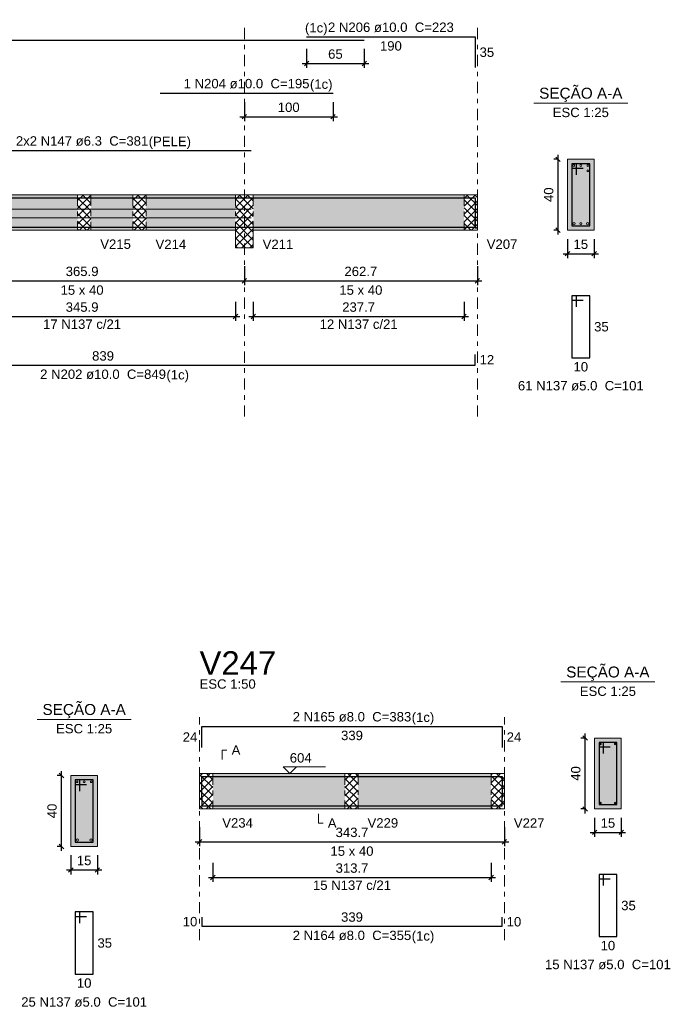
# Model space of a CAD drawing. Header units: millimetres. Extents: x 0 to 119, y 0 to 84.
# Tile 16 of 24: x 78 to 92, y 32 to 55. Entities that reach past the tile are written whole.
import ezdxf

# ---------------------------------------------------------------- set-up
doc = ezdxf.new("R2010")
doc.units = ezdxf.units.MM
doc.header["$MEASUREMENT"] = 0
doc.linetypes.add('DASHDOT', pattern=[2.54, 1.27, -0.635, 0, -0.635])
doc.linetypes.add('NULL', pattern=[0])
doc.layers.get('0').update_dxf_attribs({"lineweight": 18})
for name, color, linetype, lineweight in [('Descrição da armadura', 7, 'Continuous', 0), ('DT-Arm complementar', 5, 'Continuous', 5), ('DT-Barras na forma', 2, 'Continuous', 30), ('DT-Barras no corte', 5, 'Continuous', 5), ('DT-Barras rebatidas', 2, 'Continuous', 30), ('DT-Cotas', 9, 'Continuous', 5), ('DT-Forma', 5, 'Continuous', 5), ('DT-Hachura forma vigas', 254, 'Continuous', 5), ('DT-Hachura intersecção vigas', 9, 'Continuous', 5), ('DT-Hachura seção vigas', 254, 'Continuous', 5), ('DT-Pontilhado', 9, 'DASHDOT', 5), ('DT-Textos', 7, 'Continuous', 5), ('DT-Título', 3, 'Continuous', 20), ('Textos armaduras', 7, 'Continuous', 0)]:
    doc.layers.add(name, color=color, linetype=linetype, lineweight=lineweight)
doc.styles.add('Arial', font='txt')
doc.dimstyles.new('UM_25.000000', dxfattribs={"dimtxt": 0.18, "dimasz": 0.1, "dimexe": 0.1, "dimexo": 0.2, "dimgap": 0, "dimtad": 1, "dimtih": 1, "dimtoh": 1, "dimdec": 1, "dimlfac": 25, "dimzin": 0, "dimdsep": 46, "dimtxsty": 'Standard', "dimcen": 0.09, "dimdle": 0.1, "dimadec": 1, "dimazin": 2, "dimtfac": 1, "dimtdec": 4, "dimtofl": 0, "dimtmove": 0, "dimatfit": 3, "dimfxl": 1, "dimtolj": 1, "dimarcsym": 0})
doc.dimstyles.new('UM_50.000000', dxfattribs={"dimtxt": 0.18, "dimasz": 0.1, "dimexe": 0.1, "dimexo": 0.2, "dimgap": 0, "dimtad": 1, "dimtih": 1, "dimtoh": 1, "dimdec": 1, "dimlfac": 50, "dimzin": 0, "dimdsep": 46, "dimtxsty": 'Standard', "dimcen": 0.09, "dimdle": 0.1, "dimadec": 1, "dimazin": 2, "dimtfac": 1, "dimtdec": 4, "dimtofl": 0, "dimtmove": 0, "dimatfit": 3, "dimfxl": 1, "dimtolj": 1, "dimarcsym": 0})

# ---------------------------------------------------------------- blocks, each defined once
blk = doc.blocks.new('_Oblique')
at = {"color": 0, "linetype": 'ByBlock', "lineweight": -2}
blk.add_line((-0.5, -0.5), (0.5, 0.5), dxfattribs=at)
blk = doc.blocks.new('*D38')
at = {"layer": 'Defpoints', "color": 0}
for p in [(75.34, 49.335), (82.658, 49.335), (82.658, 48.805)]:
    blk.add_point(p, dxfattribs=at)
at = {"layer": 'DT-Cotas', "color": 0, "lineweight": -2}
for p, q in [((75.34, 49.135), (75.34, 48.705)), ((82.658, 49.135), (82.658, 48.705)), ((75.24, 48.805), (82.758, 48.805))]:
    blk.add_line(p, q, dxfattribs=at)
at = {"layer": 'DT-Cotas', "color": 0, "lineweight": -2, "xscale": 0.1, "yscale": 0.1, "zscale": 0.1, "rotation": 180}
blk.add_blockref('_Oblique', (75.34, 48.805), dxfattribs=at)
at = {"layer": 'DT-Cotas', "color": 0, "lineweight": -2, "xscale": 0.1, "yscale": 0.1, "zscale": 0.1}
blk.add_blockref('_Oblique', (82.658, 48.805), dxfattribs=at)
at = {"layer": 'DT-Cotas', "color": 7, "insert": (78.999, 49.017), "char_height": 0.2118, "attachment_point": 5, "rotation": 0.0057, "style": 'Arial'}
blk.add_mtext('\\A1;365.9', dxfattribs=at)
blk = doc.blocks.new('*D39')
at = {"layer": 'Defpoints', "color": 0}
for p in [(82.658, 49.335), (87.911, 49.335), (87.911, 48.805)]:
    blk.add_point(p, dxfattribs=at)
at = {"layer": 'DT-Cotas', "color": 0, "lineweight": -2}
for p, q in [((82.658, 49.135), (82.658, 48.705)), ((87.911, 49.135), (87.911, 48.705)), ((82.558, 48.805), (88.011, 48.805))]:
    blk.add_line(p, q, dxfattribs=at)
at = {"layer": 'DT-Cotas', "color": 0, "lineweight": -2, "xscale": 0.1, "yscale": 0.1, "zscale": 0.1, "rotation": 180}
blk.add_blockref('_Oblique', (82.658, 48.805), dxfattribs=at)
at = {"layer": 'DT-Cotas', "color": 0, "lineweight": -2, "xscale": 0.1, "yscale": 0.1, "zscale": 0.1}
blk.add_blockref('_Oblique', (87.911, 48.805), dxfattribs=at)
at = {"layer": 'DT-Cotas', "color": 7, "insert": (85.284, 49.017), "char_height": 0.2118, "attachment_point": 5, "rotation": 0.0057, "style": 'Arial'}
blk.add_mtext('\\A1;262.7', dxfattribs=at)
blk = doc.blocks.new('*D42')
at = {"layer": 'Defpoints', "color": 0}
for p in [(82.658, 53.035), (84.658, 53.035), (84.658, 52.505)]:
    blk.add_point(p, dxfattribs=at)
at = {"layer": 'DT-Cotas', "color": 0, "lineweight": -2}
for p, q in [((82.658, 52.835), (82.658, 52.405)), ((84.658, 52.835), (84.658, 52.405)), ((82.558, 52.505), (84.758, 52.505))]:
    blk.add_line(p, q, dxfattribs=at)
at = {"layer": 'DT-Cotas', "color": 0, "lineweight": -2, "xscale": 0.1, "yscale": 0.1, "zscale": 0.1, "rotation": 180}
blk.add_blockref('_Oblique', (82.658, 52.505), dxfattribs=at)
at = {"layer": 'DT-Cotas', "color": 0, "lineweight": -2, "xscale": 0.1, "yscale": 0.1, "zscale": 0.1}
blk.add_blockref('_Oblique', (84.658, 52.505), dxfattribs=at)
at = {"layer": 'DT-Cotas', "color": 7, "insert": (83.658, 52.717), "char_height": 0.2118, "attachment_point": 5, "rotation": 0.0057, "style": 'Arial'}
blk.add_mtext('\\A1;100', dxfattribs=at)
blk = doc.blocks.new('*D43')
at = {"layer": 'Defpoints', "color": 0}
for p in [(84.061, 54.235), (85.361, 54.235), (85.361, 53.705)]:
    blk.add_point(p, dxfattribs=at)
at = {"layer": 'DT-Cotas', "color": 0, "lineweight": -2}
for p, q in [((84.061, 54.035), (84.061, 53.605)), ((85.361, 54.035), (85.361, 53.605)), ((83.961, 53.705), (85.461, 53.705))]:
    blk.add_line(p, q, dxfattribs=at)
at = {"layer": 'DT-Cotas', "color": 0, "lineweight": -2, "xscale": 0.1, "yscale": 0.1, "zscale": 0.1, "rotation": 180}
blk.add_blockref('_Oblique', (84.061, 53.705), dxfattribs=at)
at = {"layer": 'DT-Cotas', "color": 0, "lineweight": -2, "xscale": 0.1, "yscale": 0.1, "zscale": 0.1}
blk.add_blockref('_Oblique', (85.361, 53.705), dxfattribs=at)
at = {"layer": 'DT-Cotas', "color": 7, "insert": (84.711, 53.917), "char_height": 0.2118, "attachment_point": 5, "rotation": 0.0057, "style": 'Arial'}
blk.add_mtext('\\A1;65', dxfattribs=at)
blk = doc.blocks.new('*D44')
at = {"layer": 'Defpoints', "color": 0}
for p in [(89.732, 51.547), (89.944, 51.547), (89.944, 49.947)]:
    blk.add_point(p, dxfattribs=at)
at = {"layer": 'DT-Cotas', "color": 0, "lineweight": -2}
for p, q in [((89.744, 51.547), (89.632, 51.547)), ((89.732, 49.847), (89.732, 51.647)), ((89.744, 49.947), (89.632, 49.947))]:
    blk.add_line(p, q, dxfattribs=at)
at = {"layer": 'DT-Cotas', "color": 0, "lineweight": -2, "xscale": 0.1, "yscale": 0.1, "zscale": 0.1}
for p, rotation in [((89.732, 51.547), 90), ((89.732, 49.947), 270)]:
    blk.add_blockref('_Oblique', p, dxfattribs=dict(at, rotation=rotation))
at = {"layer": 'DT-Cotas', "color": 7, "insert": (89.52, 50.747), "char_height": 0.2118, "attachment_point": 5, "rotation": 90, "style": 'Arial'}
blk.add_mtext('\\A1;40', dxfattribs=at)
blk = doc.blocks.new('*D45')
at = {"layer": 'Defpoints', "color": 0}
for p in [(89.944, 49.947), (90.544, 49.947), (90.544, 49.417)]:
    blk.add_point(p, dxfattribs=at)
at = {"layer": 'DT-Cotas', "color": 0, "lineweight": -2}
for p, q in [((89.944, 49.747), (89.944, 49.317)), ((90.544, 49.747), (90.544, 49.317)), ((89.844, 49.417), (90.644, 49.417))]:
    blk.add_line(p, q, dxfattribs=at)
at = {"layer": 'DT-Cotas', "color": 0, "lineweight": -2, "xscale": 0.1, "yscale": 0.1, "zscale": 0.1, "rotation": 180}
blk.add_blockref('_Oblique', (89.944, 49.417), dxfattribs=at)
at = {"layer": 'DT-Cotas', "color": 0, "lineweight": -2, "xscale": 0.1, "yscale": 0.1, "zscale": 0.1}
blk.add_blockref('_Oblique', (90.544, 49.417), dxfattribs=at)
at = {"layer": 'DT-Cotas', "color": 7, "insert": (90.244, 49.629), "char_height": 0.2118, "attachment_point": 5, "rotation": 0.0057, "style": 'Arial'}
blk.add_mtext('\\A1;15', dxfattribs=at)
blk = doc.blocks.new('*D48')
at = {"layer": 'Defpoints', "color": 0}
for p in [(75.54, 48.53), (82.458, 48.53), (82.458, 48.001)]:
    blk.add_point(p, dxfattribs=at)
at = {"layer": 'DT-Cotas', "color": 0, "lineweight": -2}
for p, q in [((75.54, 48.33), (75.54, 47.901)), ((82.458, 48.33), (82.458, 47.901)), ((75.44, 48.001), (82.558, 48.001))]:
    blk.add_line(p, q, dxfattribs=at)
at = {"layer": 'DT-Cotas', "color": 0, "lineweight": -2, "xscale": 0.1, "yscale": 0.1, "zscale": 0.1, "rotation": 180}
blk.add_blockref('_Oblique', (75.54, 48.001), dxfattribs=at)
at = {"layer": 'DT-Cotas', "color": 0, "lineweight": -2, "xscale": 0.1, "yscale": 0.1, "zscale": 0.1}
blk.add_blockref('_Oblique', (82.458, 48.001), dxfattribs=at)
at = {"layer": 'DT-Cotas', "color": 7, "insert": (78.999, 48.212), "char_height": 0.2118, "attachment_point": 5, "rotation": 0.0057, "style": 'Arial'}
blk.add_mtext('\\A1;345.9', dxfattribs=at)
blk = doc.blocks.new('*D49')
at = {"layer": 'Defpoints', "color": 0}
for p in [(82.858, 48.53), (87.611, 48.53), (87.611, 48.001)]:
    blk.add_point(p, dxfattribs=at)
at = {"layer": 'DT-Cotas', "color": 0, "lineweight": -2}
for p, q in [((82.858, 48.33), (82.858, 47.901)), ((87.611, 48.33), (87.611, 47.901)), ((82.758, 48.001), (87.711, 48.001))]:
    blk.add_line(p, q, dxfattribs=at)
at = {"layer": 'DT-Cotas', "color": 0, "lineweight": -2, "xscale": 0.1, "yscale": 0.1, "zscale": 0.1, "rotation": 180}
blk.add_blockref('_Oblique', (82.858, 48.001), dxfattribs=at)
at = {"layer": 'DT-Cotas', "color": 0, "lineweight": -2, "xscale": 0.1, "yscale": 0.1, "zscale": 0.1}
blk.add_blockref('_Oblique', (87.611, 48.001), dxfattribs=at)
at = {"layer": 'DT-Cotas', "color": 7, "insert": (85.234, 48.212), "char_height": 0.2118, "attachment_point": 5, "rotation": 0.0057, "style": 'Arial'}
blk.add_mtext('\\A1;237.7', dxfattribs=at)
blk = doc.blocks.new('*D89')
at = {"layer": 'Defpoints', "color": 0}
for p in [(78.534, 37.651), (78.745, 37.651), (78.745, 36.051)]:
    blk.add_point(p, dxfattribs=at)
at = {"layer": 'DT-Cotas', "color": 0, "lineweight": -2}
for p, q in [((78.534, 35.951), (78.534, 37.751)), ((78.545, 37.651), (78.434, 37.651)), ((78.545, 36.051), (78.434, 36.051))]:
    blk.add_line(p, q, dxfattribs=at)
at = {"layer": 'DT-Cotas', "color": 0, "lineweight": -2, "xscale": 0.1, "yscale": 0.1, "zscale": 0.1}
for p, rotation in [((78.534, 37.651), 90), ((78.534, 36.051), 270)]:
    blk.add_blockref('_Oblique', p, dxfattribs=dict(at, rotation=rotation))
at = {"layer": 'DT-Cotas', "color": 7, "insert": (78.322, 36.851), "char_height": 0.2118, "attachment_point": 5, "rotation": 90, "style": 'Arial'}
blk.add_mtext('\\A1;40', dxfattribs=at)
blk = doc.blocks.new('*D90')
at = {"layer": 'Defpoints', "color": 0}
for p in [(78.745, 36.051), (79.345, 36.051), (79.345, 35.521)]:
    blk.add_point(p, dxfattribs=at)
at = {"layer": 'DT-Cotas', "color": 0, "lineweight": -2}
for p, q in [((78.745, 35.851), (78.745, 35.421)), ((79.345, 35.851), (79.345, 35.421)), ((78.645, 35.521), (79.445, 35.521))]:
    blk.add_line(p, q, dxfattribs=at)
at = {"layer": 'DT-Cotas', "color": 0, "lineweight": -2, "xscale": 0.1, "yscale": 0.1, "zscale": 0.1, "rotation": 180}
blk.add_blockref('_Oblique', (78.745, 35.521), dxfattribs=at)
at = {"layer": 'DT-Cotas', "color": 0, "lineweight": -2, "xscale": 0.1, "yscale": 0.1, "zscale": 0.1}
blk.add_blockref('_Oblique', (79.345, 35.521), dxfattribs=at)
at = {"layer": 'DT-Cotas', "color": 7, "insert": (79.045, 35.733), "char_height": 0.2118, "attachment_point": 5, "rotation": 0.0057, "style": 'Arial'}
blk.add_mtext('\\A1;15', dxfattribs=at)
blk = doc.blocks.new('*D92')
at = {"layer": 'Defpoints', "color": 0}
for p in [(81.647, 36.684), (88.522, 36.684), (88.522, 36.155)]:
    blk.add_point(p, dxfattribs=at)
at = {"layer": 'DT-Cotas', "color": 0, "lineweight": -2}
for p, q in [((81.647, 36.484), (81.647, 36.055)), ((88.522, 36.484), (88.522, 36.055)), ((81.547, 36.155), (88.622, 36.155))]:
    blk.add_line(p, q, dxfattribs=at)
at = {"layer": 'DT-Cotas', "color": 0, "lineweight": -2, "xscale": 0.1, "yscale": 0.1, "zscale": 0.1, "rotation": 180}
blk.add_blockref('_Oblique', (81.647, 36.155), dxfattribs=at)
at = {"layer": 'DT-Cotas', "color": 0, "lineweight": -2, "xscale": 0.1, "yscale": 0.1, "zscale": 0.1}
blk.add_blockref('_Oblique', (88.522, 36.155), dxfattribs=at)
at = {"layer": 'DT-Cotas', "color": 7, "insert": (85.085, 36.367), "char_height": 0.2118, "attachment_point": 5, "rotation": 0.0057, "style": 'Arial'}
blk.add_mtext('\\A1;343.7', dxfattribs=at)
blk = doc.blocks.new('*D93')
at = {"layer": 'Defpoints', "color": 0}
for p in [(90.343, 38.496), (90.555, 38.496), (90.555, 36.896)]:
    blk.add_point(p, dxfattribs=at)
at = {"layer": 'DT-Cotas', "color": 0, "lineweight": -2}
for p, q in [((90.355, 38.496), (90.243, 38.496)), ((90.343, 36.796), (90.343, 38.596)), ((90.355, 36.896), (90.243, 36.896))]:
    blk.add_line(p, q, dxfattribs=at)
at = {"layer": 'DT-Cotas', "color": 0, "lineweight": -2, "xscale": 0.1, "yscale": 0.1, "zscale": 0.1}
for p, rotation in [((90.343, 38.496), 90), ((90.343, 36.896), 270)]:
    blk.add_blockref('_Oblique', p, dxfattribs=dict(at, rotation=rotation))
at = {"layer": 'DT-Cotas', "color": 7, "insert": (90.131, 37.696), "char_height": 0.2118, "attachment_point": 5, "rotation": 90, "style": 'Arial'}
blk.add_mtext('\\A1;40', dxfattribs=at)
blk = doc.blocks.new('*D94')
at = {"layer": 'Defpoints', "color": 0}
for p in [(90.555, 36.896), (91.155, 36.896), (91.155, 36.367)]:
    blk.add_point(p, dxfattribs=at)
at = {"layer": 'DT-Cotas', "color": 0, "lineweight": -2}
for p, q in [((90.555, 36.696), (90.555, 36.267)), ((91.155, 36.696), (91.155, 36.267)), ((90.455, 36.367), (91.255, 36.367))]:
    blk.add_line(p, q, dxfattribs=at)
at = {"layer": 'DT-Cotas', "color": 0, "lineweight": -2, "xscale": 0.1, "yscale": 0.1, "zscale": 0.1, "rotation": 180}
blk.add_blockref('_Oblique', (90.555, 36.367), dxfattribs=at)
at = {"layer": 'DT-Cotas', "color": 0, "lineweight": -2, "xscale": 0.1, "yscale": 0.1, "zscale": 0.1}
blk.add_blockref('_Oblique', (91.155, 36.367), dxfattribs=at)
at = {"layer": 'DT-Cotas', "color": 7, "insert": (90.855, 36.578), "char_height": 0.2118, "attachment_point": 5, "rotation": 0.0057, "style": 'Arial'}
blk.add_mtext('\\A1;15', dxfattribs=at)
blk = doc.blocks.new('*D95')
at = {"layer": 'Defpoints', "color": 0}
for p in [(81.947, 35.879), (88.222, 35.879), (88.222, 35.35)]:
    blk.add_point(p, dxfattribs=at)
at = {"layer": 'DT-Cotas', "color": 0, "lineweight": -2}
for p, q in [((81.947, 35.679), (81.947, 35.25)), ((88.222, 35.679), (88.222, 35.25)), ((81.847, 35.35), (88.322, 35.35))]:
    blk.add_line(p, q, dxfattribs=at)
at = {"layer": 'DT-Cotas', "color": 0, "lineweight": -2, "xscale": 0.1, "yscale": 0.1, "zscale": 0.1, "rotation": 180}
blk.add_blockref('_Oblique', (81.947, 35.35), dxfattribs=at)
at = {"layer": 'DT-Cotas', "color": 0, "lineweight": -2, "xscale": 0.1, "yscale": 0.1, "zscale": 0.1}
blk.add_blockref('_Oblique', (88.222, 35.35), dxfattribs=at)
at = {"layer": 'DT-Cotas', "color": 7, "insert": (85.085, 35.562), "char_height": 0.2118, "attachment_point": 5, "rotation": 0.0057, "style": 'Arial'}
blk.add_mtext('\\A1;313.7', dxfattribs=at)

msp = doc.modelspace()

# ---------------------------------------------------------------- hatches: boundary and pattern name
at = {"layer": 'DT-Hachura forma vigas', "linetype": 'Continuous'}
for points in [[(75.5405, 49.9467), (78.8975, 49.9467), (78.8975, 50.7467), (75.5405, 50.7467), (75.5405, 49.9467)], [(79.1975, 49.9467), (80.1435, 49.9467), (80.1435, 50.7467), (79.1975, 50.7467), (79.1975, 49.9467)], [(80.4435, 49.9467), (82.4577, 49.9467), (82.4577, 50.7467), (80.4435, 50.7467), (80.4435, 49.9467)], [(82.8577, 49.9467), (87.6113, 49.9467), (87.6113, 50.7467), (82.8577, 50.7467), (82.8577, 49.9467)], [(81.9474, 36.896), (84.9232, 36.896), (84.9232, 37.696), (81.9474, 37.696), (81.9474, 36.896)], [(85.2232, 36.896), (88.222, 36.896), (88.222, 37.696), (85.2232, 37.696), (85.2232, 36.896)]]:
    msp.add_hatch(color=254, dxfattribs=at).paths.add_polyline_path(points)
at = {"layer": 'DT-Hachura intersecção vigas', "linetype": 'Continuous'}
h = msp.add_hatch(dxfattribs=at)
h.set_pattern_fill('ANSI37', color=9, style=0)
h.paths.add_polyline_path([(78.8975, 49.9467), (79.1975, 49.9467), (79.1975, 50.7467), (78.8975, 50.7467), (78.8975, 49.9467)])
h = msp.add_hatch(dxfattribs=at)
h.set_pattern_fill('ANSI37', color=9, style=0)
h.paths.add_polyline_path([(80.1435, 49.9467), (80.4435, 49.9467), (80.4435, 50.7467), (80.1435, 50.7467), (80.1435, 49.9467)])
h = msp.add_hatch(dxfattribs=at)
h.set_pattern_fill('ANSI37', color=9, style=0)
h.paths.add_polyline_path([(82.8577, 49.5467), (82.8577, 49.9467), (82.8577, 50.7467), (82.4577, 50.7467), (82.4577, 49.9467), (82.4577, 49.5467), (82.8577, 49.5467)])
h = msp.add_hatch(dxfattribs=at)
h.set_pattern_fill('ANSI37', color=9, style=0)
h.paths.add_polyline_path([(87.6113, 49.9467), (87.9113, 49.9467), (87.9113, 50.7467), (87.6113, 50.7467), (87.6113, 49.9467)])
h = msp.add_hatch(dxfattribs=at)
h.set_pattern_fill('ANSI37', color=9, style=0)
h.paths.add_polyline_path([(81.6474, 36.896), (81.9474, 36.896), (81.9474, 37.696), (81.6474, 37.696), (81.6474, 36.896)])
h = msp.add_hatch(dxfattribs=at)
h.set_pattern_fill('ANSI37', color=9, style=0)
h.paths.add_polyline_path([(84.9232, 36.896), (85.2232, 36.896), (85.2232, 37.696), (84.9232, 37.696), (84.9232, 36.896)])
h = msp.add_hatch(dxfattribs=at)
h.set_pattern_fill('ANSI37', color=9, style=0)
h.paths.add_polyline_path([(88.222, 36.896), (88.522, 36.896), (88.522, 37.696), (88.222, 37.696), (88.222, 36.896)])
at = {"layer": 'DT-Hachura seção vigas', "linetype": 'Continuous'}
for points in [[(89.9438, 49.9467), (89.9438, 49.9467), (90.5438, 49.9467), (90.5438, 51.5467), (89.9438, 51.5467), (89.9438, 49.9467)], [(90.5545, 36.896), (90.5545, 36.896), (91.1545, 36.896), (91.1545, 38.496), (90.5545, 38.496), (90.5545, 36.896)], [(78.7454, 36.0508), (78.7454, 36.0508), (79.3454, 36.0508), (79.3454, 37.6508), (78.7454, 37.6508), (78.7454, 36.0508)]]:
    msp.add_hatch(color=254, dxfattribs=at).paths.add_polyline_path(points)

# ---------------------------------------------------------------- linework, layer by layer
at = {"layer": 'DT-Arm complementar'}
for p, q in [((75.1905, 50.4187), (82.8077, 50.4187)), ((75.1905, 50.2227), (82.8077, 50.2227))]:
    msp.add_line(p, q, dxfattribs=at)
at = {"layer": 'DT-Barras na forma'}
for p, q in [((90.1438, 51.4467), (90.0438, 51.4467)), ((90.0438, 51.4467), (90.0438, 50.0467)), ((90.4438, 51.4467), (90.0438, 51.4467)), ((90.0438, 51.4467), (90.0438, 51.3467)), ((90.0438, 51.3467), (90.2938, 51.3467)), ((90.1438, 51.1967), (90.1438, 51.4467)), ((90.4438, 50.0467), (90.4438, 51.4467)), ((90.0438, 50.0467), (90.4438, 50.0467)), ((90.7545, 38.396), (90.6545, 38.396)), ((90.6545, 38.396), (90.6545, 36.996)), ((91.0545, 38.396), (90.6545, 38.396)), ((90.6545, 38.396), (90.6545, 38.296)), ((90.6545, 38.296), (90.9045, 38.296)), ((90.7545, 38.146), (90.7545, 38.396)), ((91.0545, 36.996), (91.0545, 38.396)), ((78.9454, 37.5508), (78.8454, 37.5508)), ((78.8454, 37.5508), (78.8454, 36.1508)), ((79.2454, 37.5508), (78.8454, 37.5508)), ((78.8454, 37.5508), (78.8454, 37.4508)), ((78.9454, 37.3008), (78.9454, 37.5508)), ((79.2454, 36.1508), (79.2454, 37.5508)), ((78.8454, 37.4508), (79.0954, 37.4508)), ((90.6545, 36.996), (91.0545, 36.996)), ((78.8454, 36.1508), (79.2454, 36.1508))]:
    msp.add_line(p, q, dxfattribs=at)
for points in [[(61.7437, 50.2944), (61.7437, 50.6767), (85.3614, 50.6767)], [(80.7577, 50.6767), (84.6577, 50.6767)], [(84.0614, 50.6767), (87.8613, 50.6767), (87.8613, 49.9867)], [(71.0821, 50.0167), (87.8613, 50.0167), (87.8613, 50.2567)], [(81.6974, 37.1502), (81.6974, 37.628), (88.472, 37.628), (88.472, 37.1502)], [(81.6974, 37.164), (81.6974, 36.964), (88.472, 36.964), (88.472, 37.164)]]:
    msp.add_lwpolyline(points, dxfattribs=at)
at = {"layer": 'DT-Barras no corte'}
for centre, radius in [((90.0838, 51.4067), 0.02), ((90.2438, 51.4067), 0.02), ((90.4038, 51.4067), 0.02), ((90.4038, 51.2867), 0.02), ((90.0888, 50.0917), 0.025), ((90.2438, 50.0917), 0.025), ((90.3988, 50.0917), 0.025), ((90.6905, 38.36), 0.016), ((91.0185, 38.36), 0.016), ((78.8854, 37.5108), 0.02), ((79.0454, 37.5108), 0.02), ((79.2054, 37.5108), 0.02), ((90.6905, 37.032), 0.016), ((91.0185, 37.032), 0.016), ((78.8904, 36.1958), 0.025), ((79.2004, 36.1958), 0.025)]:
    msp.add_circle(centre, radius, dxfattribs=at)
at = {"layer": 'DT-Barras rebatidas'}
for points in [[(61.7437, 53.8527), (61.7437, 54.2349), (85.3614, 54.2349)], [(84.0614, 54.3055), (87.8613, 54.3055), (87.8613, 53.6155)], [(80.7577, 53.0347), (84.6577, 53.0347)], [(75.1905, 51.7421), (82.8077, 51.7421)], [(90.1438, 48.22), (90.1438, 48.47), (90.0438, 48.47), (90.0438, 47.07), (90.4438, 47.07), (90.4438, 48.47), (90.0438, 48.47), (90.0438, 48.37), (90.2938, 48.37)], [(71.0821, 46.9056), (87.8613, 46.9056), (87.8613, 47.1456)], [(81.6974, 38.2798), (81.6974, 38.7576), (88.472, 38.7576), (88.472, 38.2798)], [(90.7545, 35.1693), (90.7545, 35.4193), (90.6545, 35.4193), (90.6545, 34.0193), (91.0545, 34.0193), (91.0545, 35.4193), (90.6545, 35.4193), (90.6545, 35.3193), (90.9045, 35.3193)], [(78.9454, 34.3241), (78.9454, 34.5741), (78.8454, 34.5741), (78.8454, 33.1741), (79.2454, 33.1741), (79.2454, 34.5741), (78.8454, 34.5741), (78.8454, 34.4741), (79.0954, 34.4741)], [(81.6974, 34.453), (81.6974, 34.253), (88.472, 34.253), (88.472, 34.453)]]:
    msp.add_lwpolyline(points, dxfattribs=at)
at = {"layer": 'DT-Forma'}
for p, q in [((90.5438, 51.5467), (89.9438, 51.5467)), ((89.9438, 51.5467), (89.9438, 49.9467)), ((90.5438, 49.9467), (90.5438, 51.5467)), ((75.5405, 50.7467), (78.8975, 50.7467)), ((78.8975, 50.7467), (79.1975, 50.7467)), ((79.1975, 50.7467), (80.1435, 50.7467)), ((80.1435, 50.7467), (80.4435, 50.7467)), ((80.4435, 50.7467), (82.4577, 50.7467)), ((82.4577, 50.7467), (82.8577, 50.7467)), ((82.8577, 50.7467), (87.6113, 50.7467)), ((87.6113, 50.7467), (87.9113, 50.7467)), ((75.5405, 49.9467), (78.8975, 49.9467)), ((78.8975, 49.9467), (79.1975, 49.9467)), ((79.1975, 49.9467), (80.1435, 49.9467)), ((80.1435, 49.9467), (80.4435, 49.9467)), ((80.4435, 49.9467), (82.4577, 49.9467)), ((82.4577, 49.9467), (82.4577, 49.5467)), ((82.8577, 49.5467), (82.8577, 49.9467)), ((82.8577, 49.9467), (87.6113, 49.9467)), ((87.6113, 49.9467), (87.9113, 49.9467)), ((89.9438, 49.9467), (90.5438, 49.9467)), ((82.4577, 49.5467), (82.8577, 49.5467)), ((91.1545, 38.496), (90.5545, 38.496)), ((90.5545, 38.496), (90.5545, 36.896)), ((91.1545, 36.896), (91.1545, 38.496)), ((79.3454, 37.6508), (78.7454, 37.6508)), ((78.7454, 37.6508), (78.7454, 36.0508)), ((79.3454, 36.0508), (79.3454, 37.6508)), ((81.6474, 37.696), (81.9474, 37.696)), ((81.9474, 37.696), (84.9232, 37.696)), ((84.9232, 37.696), (85.2232, 37.696)), ((85.2232, 37.696), (88.222, 37.696)), ((88.222, 37.696), (88.522, 37.696)), ((81.6474, 36.896), (81.9474, 36.896)), ((81.9474, 36.896), (84.9232, 36.896)), ((84.9232, 36.896), (85.2232, 36.896)), ((85.2232, 36.896), (88.222, 36.896)), ((88.222, 36.896), (88.522, 36.896)), ((90.5545, 36.896), (91.1545, 36.896)), ((78.7454, 36.0508), (79.3454, 36.0508))]:
    msp.add_line(p, q, dxfattribs=at)
at = {"layer": 'DT-Forma', "linetype": 'Continuous'}
for p, q in [((87.9113, 50.7467), (87.9113, 49.9467)), ((81.6474, 36.896), (81.6474, 37.696)), ((88.522, 37.696), (88.522, 36.896))]:
    msp.add_line(p, q, dxfattribs=at)
at = {"layer": 'DT-Pontilhado', "ltscale": 0.2}
for p, q in [((82.6577, 45.7432), (82.6577, 54.5173)), ((87.9113, 45.7432), (87.9113, 54.5173)), ((78.8975, 50.7467), (78.8975, 49.9467)), ((79.1975, 50.7467), (79.1975, 49.9467)), ((80.1435, 50.7467), (80.1435, 49.9467)), ((80.4435, 50.7467), (80.4435, 49.9467)), ((82.4577, 50.7467), (82.4577, 49.9467)), ((82.8577, 50.7467), (82.8577, 49.9467)), ((87.6113, 50.7467), (87.6113, 49.9467)), ((81.6474, 33.9353), (81.6474, 38.9694)), ((88.522, 33.9353), (88.522, 38.9694)), ((81.9474, 37.696), (81.9474, 36.896)), ((84.9232, 37.696), (84.9232, 36.896)), ((85.2232, 37.696), (85.2232, 36.896)), ((88.222, 37.696), (88.222, 36.896))]:
    msp.add_line(p, q, dxfattribs=at)
at = {"layer": 'DT-Textos'}
for p, q in [((89.1848, 52.8116), (91.3028, 52.8116)), ((89.7955, 39.7609), (91.9135, 39.7609)), ((77.9864, 38.9157), (80.1044, 38.9157))]:
    msp.add_line(p, q, dxfattribs=at)
for points in [[(82.1592, 38.0137), (82.1592, 38.2255), (82.2651, 38.2255)], [(83.8298, 37.8443), (83.6815, 37.696), (83.5332, 37.8443), (84.4863, 37.8443)], [(84.328, 36.7901), (84.328, 36.5783), (84.4339, 36.5783)]]:
    msp.add_lwpolyline(points, dxfattribs=at)

# ---------------------------------------------------------------- texts
at = {"layer": 'Descrição da armadura', "linetype": 'NULL', "char_height": 0.2118, "attachment_point": 8, "line_spacing_factor": 0.9, "style": 'Arial'}
for s, insert, width in [('2 N206 ø10.0  C=223', (85.9618, 54.4118), 5.562109), ('1 N204 ø10.0  C=195', (82.7078, 53.1408), 5.562109), ('2x2 N147 ø6.3  C=381', (78.9988, 51.8478), 5.852109), ('17 N137 c/21', (78.9991, 47.7188), 3.450264), ('12 N137 c/21', (85.2345, 47.7188), 3.450264), ('2 N202 ø10.0  C=849', (79.4718, 46.5878), 5.562109), ('61 N137 ø5.0  C=101', (90.2438, 46.3288), 5.562109), ('2 N165 ø8.0  C=383', (85.0845, 38.8639), 5.239541), ('15 N137 c/21', (85.0847, 35.0682), 3.450264), ('2 N164 ø8.0  C=355', (85.0845, 33.9349), 5.239541), ('15 N137 ø5.0  C=101', (90.8545, 33.2779), 5.562109), ('25 N137 ø5.0  C=101', (79.0453, 32.4329), 5.562109)]:
    msp.add_mtext(s, dxfattribs=dict(at, insert=insert, width=width))
at = {"layer": 'DT-Textos', "linetype": 'NULL', "line_spacing_factor": 0.798, "style": 'Arial'}
for s, insert, char_height, width, attachment_point in [('(1c)', (84.5338, 54.3419), 0.2118, 0.998857, 9), ('(1c)', (84.1358, 53.0709), 0.2118, 0.998857, 7), ('SEÇÃO A-A', (90.2438, 52.8359), 0.2471, 3.812061, 8), ('ESC 1:25', (90.2438, 52.4938), 0.2118, 2.482559, 8), ('(PELE)', (80.5008, 51.7779), 0.2118, 1.869424, 7), ('V215', (79.4088, 49.5228), 0.2118, 1.354561, 7), ('V214', (80.6548, 49.5228), 0.2118, 1.354561, 7), ('V211', (83.0698, 49.5228), 0.2118, 1.354561, 7), ('V207', (88.1228, 49.5228), 0.2118, 1.354561, 7), ('15 x 40', (78.9988, 48.4878), 0.2118, 1.902559, 8), ('15 x 40', (85.2848, 48.4878), 0.2118, 1.902559, 8), ('(1c)', (80.8998, 46.5179), 0.2118, 0.998857, 7), ('SEÇÃO A-A', (90.8545, 39.785), 0.2471, 3.812061, 8), ('ESC 1:50', (81.6475, 39.6049), 0.2118, 2.482559, 7), ('ESC 1:25', (90.8545, 39.4429), 0.2118, 2.482559, 8), ('SEÇÃO A-A', (79.0453, 38.94), 0.2471, 3.812061, 8), ('(1c)', (86.4305, 38.794), 0.2118, 0.998857, 7), ('ESC 1:25', (79.0453, 38.5979), 0.2118, 2.482559, 8), ('A', (82.3705, 38.1199), 0.2118, 0.386855, 7), ('604', (83.6815, 37.9399), 0.2118, 0.967705, 7), ('V234', (82.1595, 36.4729), 0.2118, 1.354561, 7), ('A', (84.5395, 36.4729), 0.2118, 0.386855, 7), ('V229', (85.4345, 36.4729), 0.2118, 1.354561, 7), ('V227', (88.7335, 36.4729), 0.2118, 1.354561, 7), ('15 x 40', (85.0845, 35.8369), 0.2118, 1.902559, 8), ('(1c)', (86.4305, 33.865), 0.2118, 0.998857, 7)]:
    msp.add_mtext(s, dxfattribs=dict(at, insert=insert, char_height=char_height, width=width, attachment_point=attachment_point))
at = {"layer": 'DT-Título', "linetype": 'NULL', "insert": (81.6475, 39.9228), "char_height": 0.5295, "width": 3.456465, "attachment_point": 7, "line_spacing_factor": 0.798, "style": 'Arial'}
msp.add_mtext('V247', dxfattribs=at)
at = {"layer": 'Textos armaduras', "linetype": 'NULL', "char_height": 0.2118, "line_spacing_factor": 0.9, "style": 'Arial'}
for s, insert, width, attachment_point in [('190', (85.9613, 54.2082), 1.367705, 2), ('35', (87.9613, 54.0664), 1.045137, 1), ('35', (90.5438, 47.8759), 1.045137, 1), ('839', (79.4717, 47.0029), 1.367705, 8), ('12', (87.9613, 47.1315), 1.045137, 1), ('10', (90.2438, 46.9727), 1.045137, 2), ('24', (81.5974, 38.4128), 1.045137, 9), ('339', (85.0847, 38.6603), 1.367705, 2), ('24', (88.572, 38.6246), 1.045137, 1), ('35', (91.1545, 34.8252), 1.045137, 1), ('10', (81.5974, 34.2471), 1.045137, 9), ('339', (85.0847, 34.3503), 1.367705, 8), ('10', (88.572, 34.4589), 1.045137, 1), ('35', (79.3454, 33.98), 1.045137, 1), ('10', (90.8545, 33.922), 1.045137, 2), ('10', (79.0454, 33.0768), 1.045137, 2)]:
    msp.add_mtext(s, dxfattribs=dict(at, insert=insert, width=width, attachment_point=attachment_point))

# ---------------------------------------------------------------- dimensions: what is measured, and where the dimension line sits
at = {"layer": 'DT-Cotas'}
for base, p1, p2, dimstyle, override, picture, middle in [((85.3614, 53.7054), (84.0614, 54.2349), (85.3614, 54.2349), 'UM_50.000000', {"dimtxt": 0.2118, "dimasz": 0.1, "dimexe": 0.1, "dimexo": 0.2, "dimtad": 1, "dimtih": 0, "dimtoh": 0, "dimdec": 1, "dimlfac": 50, "dimzin": 8, "dimtxsty": 'Arial', "dimblk": 'Oblique', "dimblk1": 'Oblique', "dimblk2": 'Oblique', "dimsah": 1, "dimdle": 0.1, "dimse1": 0, "dimse2": 0, "dimclrt": 7, "dimadec": 1, "dimazin": 3, "dimtmove": 2, "dimldrblk": 'Oblique'}, '*D43', (84.7114, 53.9172)), ((84.6577, 52.5052), (82.6577, 53.0347), (84.6577, 53.0347), 'UM_50.000000', {"dimtxt": 0.2118, "dimasz": 0.1, "dimexe": 0.1, "dimexo": 0.2, "dimtad": 1, "dimtih": 0, "dimtoh": 0, "dimdec": 1, "dimlfac": 50, "dimzin": 8, "dimtxsty": 'Arial', "dimblk": 'Oblique', "dimblk1": 'Oblique', "dimblk2": 'Oblique', "dimsah": 1, "dimdle": 0.1, "dimse1": 0, "dimse2": 0, "dimclrt": 7, "dimadec": 1, "dimazin": 3, "dimtmove": 2, "dimldrblk": 'Oblique'}, '*D42', (83.6577, 52.717)), ((90.5438, 49.4172), (89.9438, 49.9467), (90.5438, 49.9467), 'UM_25.000000', {"dimtxt": 0.2118, "dimasz": 0.1, "dimexe": 0.1, "dimexo": 0.2, "dimtad": 1, "dimtih": 0, "dimtoh": 0, "dimdec": 1, "dimlfac": 25, "dimzin": 8, "dimtxsty": 'Arial', "dimblk": 'Oblique', "dimblk1": 'Oblique', "dimblk2": 'Oblique', "dimsah": 1, "dimdle": 0.1, "dimse1": 0, "dimse2": 0, "dimclrt": 7, "dimadec": 1, "dimazin": 3, "dimtmove": 2, "dimldrblk": 'Oblique'}, '*D45', (90.2438, 49.629)), ((82.6577, 48.8054), (75.3405, 49.3349), (82.6577, 49.3349), 'UM_50.000000', {"dimtxt": 0.2118, "dimasz": 0.1, "dimexe": 0.1, "dimexo": 0.2, "dimtad": 1, "dimtih": 0, "dimtoh": 0, "dimdec": 1, "dimlfac": 50, "dimzin": 8, "dimtxsty": 'Arial', "dimblk": 'Oblique', "dimblk1": 'Oblique', "dimblk2": 'Oblique', "dimsah": 1, "dimdle": 0.1, "dimse1": 0, "dimse2": 0, "dimclrt": 7, "dimadec": 1, "dimazin": 3, "dimtmove": 2, "dimldrblk": 'Oblique'}, '*D38', (78.9991, 49.0172)), ((87.9113, 48.8054), (82.6577, 49.3349), (87.9113, 49.3349), 'UM_50.000000', {"dimtxt": 0.2118, "dimasz": 0.1, "dimexe": 0.1, "dimexo": 0.2, "dimtad": 1, "dimtih": 0, "dimtoh": 0, "dimdec": 1, "dimlfac": 50, "dimzin": 8, "dimtxsty": 'Arial', "dimblk": 'Oblique', "dimblk1": 'Oblique', "dimblk2": 'Oblique', "dimsah": 1, "dimdle": 0.1, "dimse1": 0, "dimse2": 0, "dimclrt": 7, "dimadec": 1, "dimazin": 3, "dimtmove": 2, "dimldrblk": 'Oblique'}, '*D39', (85.2845, 49.0172)), ((82.4577, 48.0005), (75.5405, 48.53), (82.4577, 48.53), 'UM_50.000000', {"dimtxt": 0.2118, "dimasz": 0.1, "dimexe": 0.1, "dimexo": 0.2, "dimtad": 1, "dimtih": 0, "dimtoh": 0, "dimdec": 1, "dimlfac": 50, "dimzin": 8, "dimtxsty": 'Arial', "dimblk": 'Oblique', "dimblk1": 'Oblique', "dimblk2": 'Oblique', "dimsah": 1, "dimdle": 0.1, "dimse1": 0, "dimse2": 0, "dimclrt": 7, "dimadec": 1, "dimazin": 3, "dimtmove": 2, "dimldrblk": 'Oblique'}, '*D48', (78.9991, 48.2123)), ((87.6113, 48.0005), (82.8577, 48.53), (87.6113, 48.53), 'UM_50.000000', {"dimtxt": 0.2118, "dimasz": 0.1, "dimexe": 0.1, "dimexo": 0.2, "dimtad": 1, "dimtih": 0, "dimtoh": 0, "dimdec": 1, "dimlfac": 50, "dimzin": 8, "dimtxsty": 'Arial', "dimblk": 'Oblique', "dimblk1": 'Oblique', "dimblk2": 'Oblique', "dimsah": 1, "dimdle": 0.1, "dimse1": 0, "dimse2": 0, "dimclrt": 7, "dimadec": 1, "dimazin": 3, "dimtmove": 2, "dimldrblk": 'Oblique'}, '*D49', (85.2345, 48.2123)), ((91.1545, 36.3665), (90.5545, 36.896), (91.1545, 36.896), 'UM_25.000000', {"dimtxt": 0.2118, "dimasz": 0.1, "dimexe": 0.1, "dimexo": 0.2, "dimtad": 1, "dimtih": 0, "dimtoh": 0, "dimdec": 1, "dimlfac": 25, "dimzin": 8, "dimtxsty": 'Arial', "dimblk": 'Oblique', "dimblk1": 'Oblique', "dimblk2": 'Oblique', "dimsah": 1, "dimdle": 0.1, "dimse1": 0, "dimse2": 0, "dimclrt": 7, "dimadec": 1, "dimazin": 3, "dimtmove": 2, "dimldrblk": 'Oblique'}, '*D94', (90.8545, 36.5783)), ((88.522, 36.1547), (81.6474, 36.6842), (88.522, 36.6842), 'UM_50.000000', {"dimtxt": 0.2118, "dimasz": 0.1, "dimexe": 0.1, "dimexo": 0.2, "dimtad": 1, "dimtih": 0, "dimtoh": 0, "dimdec": 1, "dimlfac": 50, "dimzin": 8, "dimtxsty": 'Arial', "dimblk": 'Oblique', "dimblk1": 'Oblique', "dimblk2": 'Oblique', "dimsah": 1, "dimdle": 0.1, "dimse1": 0, "dimse2": 0, "dimclrt": 7, "dimadec": 1, "dimazin": 3, "dimtmove": 2, "dimldrblk": 'Oblique'}, '*D92', (85.0847, 36.3665)), ((79.3454, 35.5213), (78.7454, 36.0508), (79.3454, 36.0508), 'UM_25.000000', {"dimtxt": 0.2118, "dimasz": 0.1, "dimexe": 0.1, "dimexo": 0.2, "dimtad": 1, "dimtih": 0, "dimtoh": 0, "dimdec": 1, "dimlfac": 25, "dimzin": 8, "dimtxsty": 'Arial', "dimblk": 'Oblique', "dimblk1": 'Oblique', "dimblk2": 'Oblique', "dimsah": 1, "dimdle": 0.1, "dimse1": 0, "dimse2": 0, "dimclrt": 7, "dimadec": 1, "dimazin": 3, "dimtmove": 2, "dimldrblk": 'Oblique'}, '*D90', (79.0454, 35.7331)), ((88.222, 35.3499), (81.9474, 35.8794), (88.222, 35.8794), 'UM_50.000000', {"dimtxt": 0.2118, "dimasz": 0.1, "dimexe": 0.1, "dimexo": 0.2, "dimtad": 1, "dimtih": 0, "dimtoh": 0, "dimdec": 1, "dimlfac": 50, "dimzin": 8, "dimtxsty": 'Arial', "dimblk": 'Oblique', "dimblk1": 'Oblique', "dimblk2": 'Oblique', "dimsah": 1, "dimdle": 0.1, "dimse1": 0, "dimse2": 0, "dimclrt": 7, "dimadec": 1, "dimazin": 3, "dimtmove": 2, "dimldrblk": 'Oblique'}, '*D95', (85.0847, 35.5617))]:
    dim = msp.add_linear_dim(base=base, p1=p1, p2=p2, dimstyle=dimstyle, override=override, dxfattribs=at)
    dim.commit()
    dim.dimension.update_dxf_attribs({"geometry": picture, "text_midpoint": middle, "dimtype": 160, "text_rotation": 0.00573})
for base, p1, p2, picture, middle in [((89.732, 51.5467), (89.9438, 49.9467), (89.9438, 51.5467), '*D44', (89.5202, 50.7467)), ((90.3427, 38.496), (90.5545, 36.896), (90.5545, 38.496), '*D93', (90.1309, 37.696)), ((78.5336, 37.6508), (78.7454, 36.0508), (78.7454, 37.6508), '*D89', (78.3218, 36.8508))]:
    dim = msp.add_linear_dim(base=base, p1=p1, p2=p2, angle=90, dimstyle='UM_25.000000', override={"dimtxt": 0.2118, "dimasz": 0.1, "dimexe": 0.1, "dimexo": 0.2, "dimtad": 1, "dimtih": 0, "dimtoh": 0, "dimdec": 1, "dimlfac": 25, "dimzin": 8, "dimtxsty": 'Arial', "dimblk": 'Oblique', "dimblk1": 'Oblique', "dimblk2": 'Oblique', "dimsah": 1, "dimdle": 0.1, "dimse1": 0, "dimse2": 0, "dimclrt": 7, "dimadec": 1, "dimazin": 3, "dimtmove": 2, "dimldrblk": 'Oblique'}, dxfattribs=at)
    dim.commit()
    dim.dimension.update_dxf_attribs({"geometry": picture, "text_midpoint": middle, "dimtype": 160, "text_rotation": 90})

doc.saveas('drawing.dxf')
